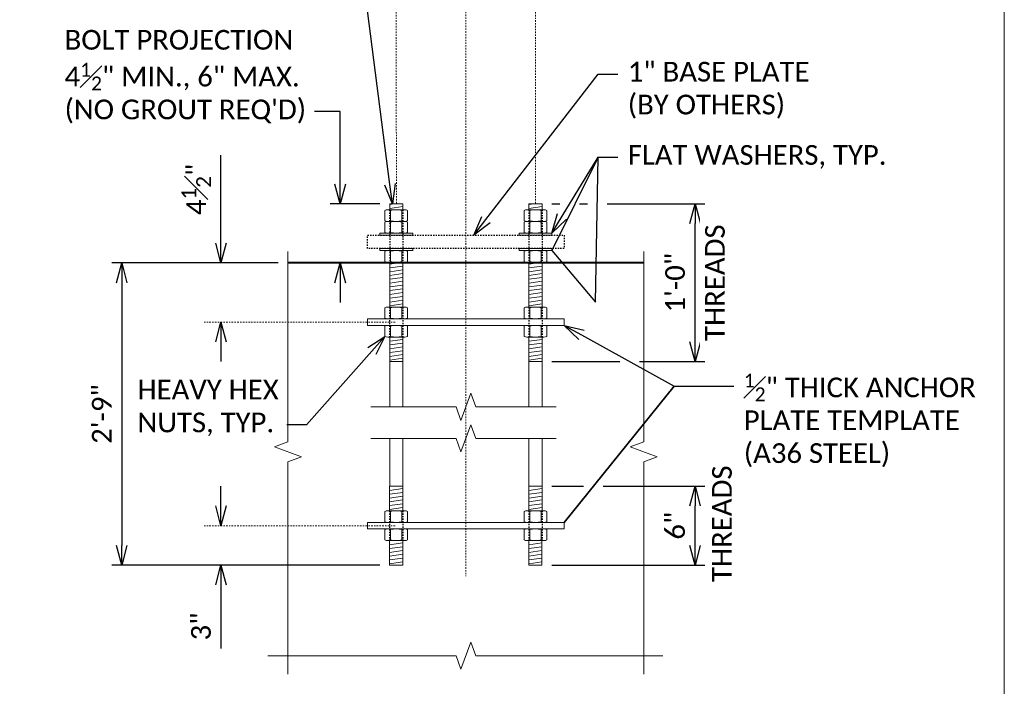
# Model space of a CAD drawing. Extents: x -1659 to 205, y -2368 to -1849.
# Tile 10 of 21: x -1112 to -1037, y -2310 to -2259. Entities that reach past the tile are written whole.
import ezdxf
from ezdxf import colors
from ezdxf.entities.mleader import LeaderData, LeaderLine
from ezdxf.enums import TextEntityAlignment as Align
from ezdxf.math import Vec2, Vec3

# ---------------------------------------------------------------- set-up
doc = ezdxf.new("R2010")
doc.units = 0
doc.header["$MEASUREMENT"] = 0
doc.linetypes.add('Wisdot2', pattern=[0.125, 0.0625, -0.0625])
doc.linetypes.add('Wisdot4', pattern=[0.28125, 0.125, -0.0625, 0.03125, -0.0625])
for name, color, linetype, lineweight in [('B_ANNO_BREAK', 7, 'Continuous', 18), ('B_ANNO_DIM', 7, 'Continuous', 18), ('B_ANNO_TEXT', 7, 'Continuous', 18), ('B_CNTR', 1, 'Wisdot4', 18), ('B_CONC_PPT', 12, 'Continuous', 40), ('B_DETAIL_HIDDEN', 7, 'Wisdot2', 25), ('B_STEEL', 92, 'Continuous', 18)]:
    doc.layers.add(name, color=color, linetype=linetype, lineweight=lineweight)
doc.layers.add('B_ANNO_NOPLOT', color=47, linetype='Continuous', lineweight=18, plot=False)
doc.styles.add('Annotative', font='calibri.ttf', dxfattribs={"height": 0.0625})
doc.styles.get("Standard").update_dxf_attribs({"font": 'calibri.ttf'})
doc.dimstyles.new('Annotative', dxfattribs={"dimscale": 0, "dimtxt": 0.0625, "dimasz": 0.0625, "dimexe": 0.03125, "dimexo": 0.03125, "dimgap": 0.03125, "dimtad": 1, "dimdec": 3, "dimzin": 3, "dimdsep": 46, "dimlunit": 4, "dimtxsty": 'Standard', "dimblk": 'OPEN30', "dimcen": 0.03125, "dimaunit": 1, "dimadec": 0, "dimazin": 3, "dimtfac": 0.75, "dimtdec": 3, "dimtofl": 0, "dimtmove": 0, "dimatfit": 3, "dimldrblk": 'OPEN30', "dimfxl": 1, "dimtfill": 1, "dimfrac": 1, "dimtolj": 1, "dimtzin": 0, "dimarcsym": 0})

# ---------------------------------------------------------------- blocks, each defined once
blk = doc.blocks.new('INS_SS42ELEC_BASE')
at = {"layer": 'B_ANNO_NOPLOT', "flags": 128}
blk.add_lwpolyline([(0, 0), (0, 252), (323.9277, 252), (323.9277, 238.8552), (378, 238.8552), (378, 40.4996), (316.5708, 40.4996), (316.5708, 0)], close=True, dxfattribs=at)
at = {"style": 'Annotative'}
blk.add_attdef('BAR4', (229.4541, 175.9924), '', height=1.5, dxfattribs=at)
at = {"layer": 'B_ANNO_DIM', "style": 'Annotative'}
for tag, p in [('BAR1', (199.7292, 233.4659)), ('BAR2', (201.4129, 169.8219)), ('BAR3', (224.5166, 169.873))]:
    blk.add_attdef(tag, p, '', height=1.5, dxfattribs=at)
at = {"layer": 'B_ANNO_TEXT', "style": 'Annotative'}
blk.add_attdef('SHTNAME', (218.73, 114.7692), '', height=1.5, dxfattribs=at)
blk = doc.blocks.new('*U601')
at = {"layer": 'B_ANNO_NOPLOT', "flags": 128}
blk.add_lwpolyline([(0, 0), (0, 252), (323.92766, 252), (323.92766, 238.85516), (378, 238.85516), (378, 40.49961), (316.57075, 40.49961), (316.57075, 0)], close=True, dxfattribs=at)
at = {"layer": 'B_ANNO_DIM', "style": 'Annotative'}
for tag, p in [('BAR13', (350.74001, 216.852)), ('BAR7', (76.98039, 199.62533)), ('BAR8', (76.9892, 193.66295)), ('BAR11', (77.00348, 166.67484)), ('BAR12', (76.97079, 162.02757)), ('BAR9', (77.07092, 141.25155)), ('BAR10', (77.03472, 137.23523)), ('BAR14', (71.2084, 88.45575))]:
    blk.add_attdef(tag, p, '', height=1.5, dxfattribs=at)
at = {"layer": 'B_ANNO_TEXT', "style": 'Annotative'}
for tag, p in [('#BR1', (229.62571, 26.61883)), ('#BR2', (229.62571, 23.77403)), ('#BR3', (229.62571, 20.92923)), ('#BR4', (229.62571, 15.23963)), ('#BR5', (229.62571, 12.39483))]:
    blk.add_attdef(tag, text='', height=1.5, dxfattribs=at).set_placement(p, align=Align.CENTER)
blk = doc.blocks.new('_Open30')
at = {"color": 0, "linetype": 'ByBlock', "lineweight": -2}
for p, q in [((-1, 0.268), (0, 0)), ((0, 0), (-1, -0.268)), ((0, 0), (-1, 0))]:
    blk.add_line(p, q, dxfattribs=at)
blk = doc.blocks.new('*D176')
at = {"layer": 'B_ANNO_DIM', "color": 0, "lineweight": -2, "transparency": 16777216}
for p, q in [((322.669, 89.769), (309.999, 89.769)), ((310.749, 88.269), (310.749, 68.269)), ((330.417, 66.769), (309.999, 66.769))]:
    blk.add_line(p, q, dxfattribs=at)
at = {"layer": 'Defpoints', "color": 0, "transparency": 16777216}
for p in [(323.419, 89.769), (310.749, 66.769), (331.167, 66.769)]:
    blk.add_point(p, dxfattribs=at)
at = {"layer": 'B_ANNO_DIM', "color": 0, "lineweight": -2, "transparency": 16777216, "xscale": 1.5, "yscale": 1.5, "zscale": 1.5}
for p, rotation in [((310.749, 89.769), 90), ((310.749, 66.769), 270)]:
    blk.add_blockref('_Open30', p, dxfattribs=dict(at, rotation=rotation))
at = {"layer": 'B_ANNO_DIM', "color": 0, "transparency": 16777216, "insert": (309.23, 78.269), "char_height": 1.5, "attachment_point": 5, "rotation": 90, "bg_fill": 3, "box_fill_scale": 1.25, "bg_fill_color": 256, "bg_fill_true_color": 13158600, "bg_fill_transparency": 0}
blk.add_mtext('\\A1;2\'-9"', dxfattribs=at)
blk = doc.blocks.new('*D171')
at = {"layer": 'B_ANNO_DIM', "color": 0, "lineweight": -2, "transparency": 16777216}
for p, q in [((318.313, 91.269), (318.313, 97.969)), ((318.313, 83.769), (318.313, 82.269))]:
    blk.add_line(p, q, dxfattribs=at)
at = {"layer": 'Defpoints', "color": 0, "transparency": 16777216}
for p in [(318.313, 89.769), (318.313, 89.769), (318.313, 85.269)]:
    blk.add_point(p, dxfattribs=at)
at = {"layer": 'B_ANNO_DIM', "color": 0, "lineweight": -2, "transparency": 16777216, "xscale": 1.5, "yscale": 1.5, "zscale": 1.5}
for p, rotation in [((318.313, 89.769), 270), ((318.313, 85.269), 90)]:
    blk.add_blockref('_Open30', p, dxfattribs=dict(at, rotation=rotation))
at = {"layer": 'B_ANNO_DIM', "color": 0, "transparency": 16777216, "insert": (316.428, 95.369), "char_height": 1.5, "attachment_point": 5, "rotation": 90, "bg_fill": 3, "box_fill_scale": 1.25, "bg_fill_color": 256, "bg_fill_true_color": 13158600, "bg_fill_transparency": 0}
blk.add_mtext('\\A1;4{\\H0.75x;\\S1#2;}"', dxfattribs=at)
blk = doc.blocks.new('*D185')
at = {"layer": 'B_ANNO_DIM', "color": 0, "lineweight": -2, "transparency": 16777216}
for p, q in [((318.313, 71.269), (318.313, 72.769)), ((318.313, 65.269), (318.313, 60.422))]:
    blk.add_line(p, q, dxfattribs=at)
at = {"layer": 'Defpoints', "color": 0, "transparency": 16777216}
for p in [(318.313, 69.769), (318.313, 66.769), (318.313, 66.769)]:
    blk.add_point(p, dxfattribs=at)
at = {"layer": 'B_ANNO_DIM', "color": 0, "lineweight": -2, "transparency": 16777216, "xscale": 1.5, "yscale": 1.5, "zscale": 1.5}
for p, rotation in [((318.313, 69.769), 270), ((318.313, 66.769), 90)]:
    blk.add_blockref('_Open30', p, dxfattribs=dict(at, rotation=rotation))
at = {"layer": 'B_ANNO_DIM', "color": 0, "transparency": 16777216, "insert": (316.795, 62.096), "char_height": 1.5, "attachment_point": 5, "rotation": 90, "bg_fill": 3, "box_fill_scale": 1.25, "bg_fill_color": 256, "bg_fill_true_color": 13158600, "bg_fill_transparency": 0}
blk.add_mtext('\\A1;3"', dxfattribs=at)
blk = doc.blocks.new('*D178')
at = {"layer": 'B_ANNO_DIM', "color": 0, "lineweight": -2, "transparency": 16777216}
for p, q in [((343.527, 72.769), (345.938, 72.769)), ((347.438, 72.769), (355.186, 72.769)), ((354.436, 68.269), (354.436, 71.269)), ((343.524, 66.769), (355.186, 66.769))]:
    blk.add_line(p, q, dxfattribs=at)
at = {"layer": 'Defpoints', "color": 0, "transparency": 16777216}
for p in [(342.777, 72.769), (354.436, 72.769), (342.774, 66.769)]:
    blk.add_point(p, dxfattribs=at)
at = {"layer": 'B_ANNO_DIM', "color": 0, "lineweight": -2, "transparency": 16777216, "xscale": 1.5, "yscale": 1.5, "zscale": 1.5}
for p, rotation in [((354.436, 72.769), 90), ((354.436, 66.769), 270)]:
    blk.add_blockref('_Open30', p, dxfattribs=dict(at, rotation=rotation))
at = {"layer": 'B_ANNO_DIM', "color": 0, "transparency": 16777216, "insert": (352.918, 69.769), "char_height": 1.5, "attachment_point": 5, "rotation": 90, "bg_fill": 3, "box_fill_scale": 1.25, "bg_fill_color": 256, "bg_fill_true_color": 13158600, "bg_fill_transparency": 0}
blk.add_mtext('\\A1;6"', dxfattribs=at)
blk = doc.blocks.new('*D168')
at = {"layer": 'B_ANNO_DIM', "color": 0, "lineweight": -2, "transparency": 16777216}
for p, q in [((343.527, 94.269), (344.136, 94.269)), ((345.636, 94.269), (346.246, 94.269)), ((347.746, 94.269), (355.189, 94.269)), ((354.439, 83.769), (354.439, 92.769)), ((343.527, 82.269), (348.698, 82.269)), ((350.198, 82.269), (355.189, 82.269))]:
    blk.add_line(p, q, dxfattribs=at)
at = {"layer": 'Defpoints', "color": 0, "transparency": 16777216}
for p in [(342.777, 94.269), (354.439, 94.269), (342.777, 82.269)]:
    blk.add_point(p, dxfattribs=at)
at = {"layer": 'B_ANNO_DIM', "color": 0, "lineweight": -2, "transparency": 16777216, "xscale": 1.5, "yscale": 1.5, "zscale": 1.5}
for p, rotation in [((354.439, 94.269), 90), ((354.439, 82.269), 270)]:
    blk.add_blockref('_Open30', p, dxfattribs=dict(at, rotation=rotation))
at = {"layer": 'B_ANNO_DIM', "color": 0, "transparency": 16777216, "insert": (352.921, 88.269), "char_height": 1.5, "attachment_point": 5, "rotation": 90, "bg_fill": 3, "box_fill_scale": 1.25, "bg_fill_color": 256, "bg_fill_true_color": 13158600, "bg_fill_transparency": 0}
blk.add_mtext('\\A1;1\'-0"', dxfattribs=at)
at = {"layer": 'B_ANNO_DIM', "color": 0, "transparency": 16777216, "insert": (355.957, 88.269), "char_height": 1.5, "attachment_point": 5, "rotation": 90, "bg_fill": 3, "box_fill_scale": 1.25, "bg_fill_color": 256, "bg_fill_true_color": 13158600, "bg_fill_transparency": 0}
blk.add_mtext('\\A1;THREADS', dxfattribs=at)
blk = doc.blocks.new('*D198')
at = {"layer": 'B_ANNO_DIM', "color": 0, "lineweight": -2, "transparency": 16777216}
for p, q in [((327.396, 95.769), (327.396, 97.269)), ((330.421, 94.269), (326.646, 94.269)), ((327.396, 88.269), (327.396, 86.769))]:
    blk.add_line(p, q, dxfattribs=at)
at = {"layer": 'Defpoints', "color": 0, "transparency": 16777216}
for p in [(331.171, 94.269), (327.396, 89.769), (327.396, 89.769)]:
    blk.add_point(p, dxfattribs=at)
at = {"layer": 'B_ANNO_DIM', "color": 0, "lineweight": -2, "transparency": 16777216, "xscale": 1.5, "yscale": 1.5, "zscale": 1.5}
for p, rotation in [((327.396, 94.269), 270), ((327.396, 89.769), 90)]:
    blk.add_blockref('_Open30', p, dxfattribs=dict(at, rotation=rotation))
blk = doc.blocks.new('_None')
blk = doc.blocks.new('*U686')
at = {"layer": 'B_ANNO_NOPLOT', "flags": 128}
blk.add_lwpolyline([(0, 0), (0, 252), (323.92766, 252), (323.92766, 238.85516), (378, 238.85516), (378, 40.49961), (316.57075, 40.49961), (316.57075, 0)], close=True, dxfattribs=at)
at = {"layer": 'B_ANNO_DIM', "style": 'Annotative'}
blk.add_attdef('DIM4', text='', height=1.5, dxfattribs=at).set_placement((141.46827, 90.05015), align=Align.CENTER)
blk.add_attdef('DIM1', text='', height=1.5, rotation=90, dxfattribs=at).set_placement((6.21318, 41.6276), align=Align.CENTER)
blk.add_attdef('BAR15', (43.35556, 22.63058), '', height=1.5, dxfattribs=at)
at = {"layer": 'B_ANNO_TEXT', "style": 'Annotative'}
for tag, p in [('#BR6', (229.57934, 29.44989)), ('BL1', (239.6809, 29.39551)), ('#BR7', (229.56319, 18.08357)), ('BL2', (239.64064, 18.05033))]:
    blk.add_attdef(tag, text='', height=1.5, dxfattribs=at).set_placement(p, align=Align.CENTER)
blk = doc.blocks.new('*U398')
at = {"layer": 'B_ANNO_NOPLOT', "flags": 128}
blk.add_lwpolyline([(0, 0), (0, 252), (323.9277, 252), (323.9277, 238.8552), (378, 238.8552), (378, 40.4996), (316.5708, 40.4996), (316.5708, 0)], close=True, dxfattribs=at)
at = {"layer": 'B_ANNO_TEXT', "style": 'Annotative'}
blk.add_attdef('SHTNAME1', (291.8198, 164.537), '', height=1.5, dxfattribs=at)
blk = doc.blocks.new('*U404')
at = {"layer": 'B_ANNO_NOPLOT', "flags": 128}
blk.add_lwpolyline([(0, 0), (0, 252), (323.9277, 252), (323.9277, 238.8552), (378, 238.8552), (378, 40.4996), (316.5708, 40.4996), (316.5708, 0)], close=True, dxfattribs=at)
at = {"layer": 'B_ANNO_TEXT', "style": 'Annotative'}
blk.add_attdef('SHTNAME2', (291.8505, 164.5483), '', height=1.5, dxfattribs=at)
blk = doc.blocks.new('*U166')
at = {"layer": 'B_STEEL'}
h = blk.add_hatch(dxfattribs=at)
h.set_pattern_fill('USER', color=256, scale=0.286, angle=8, style=0, pattern_type=0)
h.set_pattern_definition([(8, (-746.853, -2190.07746), (-0.039803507, 0.283216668), [])])
edge = h.paths.add_edge_path()
edge.add_arc((331.67052, 91.92128), 1.89989, 89.9814103, 90.0185897, ccw=False)
edge.add_line((331.67113, 93.82118), (332.17052, 93.82118))
edge.add_line((332.17052, 93.82118), (332.17052, 94.26917))
edge.add_line((332.17052, 94.26917), (331.17053, 94.26917))
edge.add_line((331.17053, 94.26917), (331.17053, 93.82118))
edge.add_line((331.17053, 93.82118), (331.6699, 93.82118))
h = blk.add_hatch(dxfattribs=at)
h.set_pattern_fill('USER', color=256, scale=0.286, angle=8, style=0, pattern_type=0)
h.set_pattern_definition([(8, (-736.24613, -2190.07746), (-0.039803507, 0.283216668), [])])
edge = h.paths.add_edge_path()
edge.add_arc((342.27739, 91.92128), 1.89989, 89.9814103, 90.0185897, ccw=False)
edge.add_line((342.27801, 93.82118), (342.77739, 93.82118))
edge.add_line((342.77739, 93.82118), (342.77739, 94.26917))
edge.add_line((342.77739, 94.26917), (341.7774, 94.26917))
edge.add_line((341.7774, 94.26917), (341.7774, 93.82118))
edge.add_line((341.7774, 93.82118), (342.27678, 93.82118))
h = blk.add_hatch(dxfattribs=at)
h.set_pattern_fill('USER', color=256, scale=0.286, angle=8, style=0, pattern_type=0)
h.set_pattern_definition([(8, (-746.85323, -2197.49297), (-0.039803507, 0.283216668), [])])
h.paths.add_polyline_path([(331.17053, 86.40618), (332.17052, 86.40618), (332.17052, 89.83017), (331.17053, 89.83017)])
h = blk.add_hatch(dxfattribs=at)
h.set_pattern_fill('USER', color=256, scale=0.286, angle=8, style=0, pattern_type=0)
h.set_pattern_definition([(8, (-736.24635, -2197.49297), (-0.039803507, 0.283216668), [])])
h.paths.add_polyline_path([(341.7774, 86.40618), (342.77739, 86.40618), (342.77739, 89.83017), (341.7774, 89.83017)])
h = blk.add_hatch(dxfattribs=at)
h.set_pattern_fill('USER', color=256, scale=0.286, angle=8, style=0, pattern_type=0)
h.set_pattern_definition([(8, (-746.85323, -2201.62997), (-0.039803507, 0.283216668), [])])
h.paths.add_polyline_path([(331.17053, 82.26917), (332.17052, 82.26917), (332.17052, 84.13217), (331.17053, 84.13217)])
h = blk.add_hatch(dxfattribs=at)
h.set_pattern_fill('USER', color=256, scale=0.286, angle=8, style=0, pattern_type=0)
h.set_pattern_definition([(8, (-736.24635, -2201.62997), (-0.039803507, 0.283216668), [])])
h.paths.add_polyline_path([(341.7774, 82.26917), (342.77739, 82.26917), (342.77739, 84.13217), (341.7774, 84.13217)])
h = blk.add_hatch(dxfattribs=at)
h.set_pattern_fill('USER', color=256, scale=0.286, angle=8, style=0, pattern_type=0)
h.set_pattern_definition([(8, (-746.8566, -2212.99297), (-0.039803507, 0.283216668), [])])
h.paths.add_polyline_path([(331.16715, 70.90618), (332.17052, 70.90618), (332.17052, 72.76917), (331.16715, 72.76917)])
h = blk.add_hatch(dxfattribs=at)
h.set_pattern_fill('USER', color=256, scale=0.286, angle=8, style=0, pattern_type=0)
h.set_pattern_definition([(8, (-736.24973, -2212.99297), (-0.039803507, 0.283216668), [])])
h.paths.add_polyline_path([(341.77402, 70.90618), (342.77739, 70.90618), (342.77739, 72.76917), (341.77402, 72.76917)])
h = blk.add_hatch(dxfattribs=at)
h.set_pattern_fill('USER', color=256, scale=0.286, angle=8, style=0, pattern_type=0)
h.set_pattern_definition([(8, (-746.8566, -2217.12997), (-0.039803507, 0.283216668), [])])
h.paths.add_polyline_path([(331.16715, 66.76917), (332.16713, 66.76917), (332.16713, 68.63217), (331.16715, 68.63217)])
h = blk.add_hatch(dxfattribs=at)
h.set_pattern_fill('USER', color=256, scale=0.286, angle=8, style=0, pattern_type=0)
h.set_pattern_definition([(8, (-736.24973, -2217.12997), (-0.039803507, 0.283216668), [])])
h.paths.add_polyline_path([(341.77402, 66.76917), (342.77401, 66.76917), (342.77401, 68.63217), (341.77402, 68.63217)])
at = {"layer": 'B_ANNO_BREAK', "flags": 128}
for points in [[(323.4187, 90.64487), (323.4187, 76.14414), (322.38775, 75.76891), (324.44965, 75.01844), (323.4187, 74.6432), (323.4187, 58.47438)], [(350.52913, 90.64487), (350.52913, 76.14414), (349.49818, 75.76891), (351.56007, 75.01844), (350.52913, 74.6432), (350.52913, 58.47438)], [(321.87475, 59.86567), (336.22345, 59.86567), (336.59868, 58.83472), (337.34915, 60.89662), (337.72438, 59.86567), (351.98044, 59.86567)]]:
    blk.add_lwpolyline(points, dxfattribs=at)
at = {"layer": 'B_ANNO_NOPLOT', "flags": 128}
blk.add_lwpolyline([(0, 0), (0, 252), (323.92766, 252), (323.92766, 238.85516), (378, 238.85516), (378, 40.49961), (316.57075, 40.49961), (316.57075, 0)], close=True, dxfattribs=at)
at = {"layer": 'B_CNTR'}
for p, q in [((336.97391, 137.59114), (336.97391, 65.92399)), ((331.6708, 120.99525), (331.67733, 94.26917)), ((342.2774, 120.99525), (342.2774, 94.26917))]:
    blk.add_line(p, q, dxfattribs=at)
at = {"layer": 'B_CONC_PPT', "flags": 128}
blk.add_lwpolyline([(350.52913, 89.76917), (323.4187, 89.76917)], dxfattribs=at)
at = {"layer": 'B_DETAIL_HIDDEN', "ltscale": 0.25}
for p, q in [((331.16715, 93.82118), (331.17053, 89.83017)), ((332.17052, 93.82118), (332.17052, 89.83017)), ((341.77402, 93.82118), (341.7774, 89.83017)), ((342.77739, 93.82118), (342.77739, 89.83017)), ((329.47396, 90.88217), (329.47396, 91.88217)), ((344.47057, 91.88217), (344.47057, 90.88217)), ((331.16715, 86.40618), (331.16715, 84.13217)), ((332.17052, 86.40618), (332.17052, 84.13217)), ((341.77402, 86.40618), (341.77402, 84.13217)), ((342.77739, 86.40618), (342.77739, 84.13217)), ((331.16715, 70.90618), (331.16715, 68.63217)), ((332.17052, 70.90618), (332.17052, 68.63217)), ((341.77402, 70.90618), (341.77402, 68.63217)), ((342.77739, 70.90618), (342.77739, 68.63217))]:
    blk.add_line(p, q, dxfattribs=at)
at = {"layer": 'B_DETAIL_HIDDEN', "ltscale": 0.5}
blk.add_line((344.47057, 90.88217), (329.47396, 90.88217), dxfattribs=at)
at = {"layer": 'B_DETAIL_HIDDEN', "ltscale": 0.5, "flags": 128}
blk.add_lwpolyline([(329.47396, 91.88217), (344.47057, 91.88217)], dxfattribs=at)
at = {"layer": 'B_STEEL'}
for p, q in [((331.02102, 93.82118), (332.32002, 93.82118)), ((341.62789, 93.82118), (342.92689, 93.82118)), ((331.23752, 92.98417), (331.23752, 93.77118)), ((332.10352, 92.98417), (332.10352, 93.77118)), ((341.84439, 92.98417), (341.84439, 93.77118)), ((342.71039, 92.98417), (342.71039, 93.77118)), ((332.32002, 92.93417), (331.02102, 92.93417)), ((331.23521, 92.09717), (331.23521, 92.88417)), ((332.10121, 92.09717), (332.10121, 92.88417)), ((342.92689, 92.93417), (341.62789, 92.93417)), ((341.84209, 92.09717), (341.84209, 92.88417)), ((342.70809, 92.09717), (342.70809, 92.88417)), ((331.23752, 90.66717), (331.23752, 89.88017)), ((332.10352, 90.66717), (332.10352, 89.88017)), ((341.84439, 90.66717), (341.84439, 89.88017)), ((342.71039, 90.66717), (342.71039, 89.88017)), ((331.02102, 89.83017), (332.32002, 89.83017)), ((341.62789, 89.83017), (342.92689, 89.83017)), ((331.02102, 86.40618), (332.32002, 86.40618)), ((331.23752, 85.56917), (331.23752, 86.35618)), ((332.10352, 85.56917), (332.10352, 86.35618)), ((341.62789, 86.40618), (342.92689, 86.40618)), ((341.84439, 85.56917), (341.84439, 86.35618)), ((342.71039, 85.56917), (342.71039, 86.35618)), ((331.23752, 84.96917), (331.23752, 84.18217)), ((332.10352, 84.96917), (332.10352, 84.18217)), ((341.84439, 84.96917), (341.84439, 84.18217)), ((342.71039, 84.96917), (342.71039, 84.18217)), ((344.47057, 85.51917), (344.47057, 85.01917)), ((331.02102, 84.13217), (332.32002, 84.13217)), ((341.62789, 84.13217), (342.92689, 84.13217)), ((332.31664, 70.90618), (331.01764, 70.90618)), ((331.23414, 70.06917), (331.23414, 70.85618)), ((332.10014, 70.06917), (332.10014, 70.85618)), ((342.92352, 70.90618), (341.62451, 70.90618)), ((341.84101, 70.06917), (341.84101, 70.85618)), ((342.70702, 70.06917), (342.70702, 70.85618)), ((344.47057, 70.01917), (344.47057, 69.51917)), ((331.23414, 69.46917), (331.23414, 68.68217)), ((332.10014, 69.46917), (332.10014, 68.68217)), ((341.84101, 69.46917), (341.84101, 68.68217)), ((342.70702, 69.46917), (342.70702, 68.68217)), ((332.31664, 68.63217), (331.01764, 68.63217)), ((342.92352, 68.63217), (341.62451, 68.63217))]:
    blk.add_line(p, q, dxfattribs=at)
at = {"layer": 'B_STEEL', "flags": 128}
for points in [[(331.6699, 93.82118, -0.00016223), (331.67113, 93.82118), (332.17052, 93.82118), (332.17052, 94.26917), (331.17053, 94.26917), (331.17053, 93.82118), (331.17053, 93.82118), (331.6699, 93.82118)], [(342.27678, 93.82118, -0.00016223), (342.27801, 93.82118), (342.77739, 93.82118), (342.77739, 94.26917), (341.7774, 94.26917), (341.7774, 93.82118), (341.7774, 93.82118), (342.27678, 93.82118)]]:
    blk.add_lwpolyline(points, format="xyb", dxfattribs=at)
for points in [[(330.80452, 92.98417), (330.80452, 93.77118)], [(332.53652, 93.77118), (332.53652, 92.98417)], [(341.41139, 92.98417), (341.41139, 93.77118)], [(343.14339, 93.77118), (343.14339, 92.98417)], [(330.80221, 92.09717), (330.80221, 92.88417)], [(332.53422, 92.88417), (332.53422, 92.09717)], [(341.40909, 92.09717), (341.40909, 92.88417)], [(343.14109, 92.88417), (343.14109, 92.09717)], [(332.92052, 91.88217), (330.42052, 91.88217), (330.42052, 92.04717), (332.92052, 92.04717), (332.92052, 91.88217)], [(343.52739, 91.88217), (341.02739, 91.88217), (341.02739, 92.04717), (343.52739, 92.04717), (343.52739, 91.88217)], [(332.92052, 90.71717), (330.42052, 90.71717), (330.42052, 90.88217), (332.92052, 90.88217), (332.92052, 90.71717)], [(343.52739, 90.71717), (341.02739, 90.71717), (341.02739, 90.88217), (343.52739, 90.88217), (343.52739, 90.71717)], [(330.80452, 90.66717), (330.80452, 89.88017)], [(332.53652, 89.88017), (332.53652, 90.66717)], [(341.41139, 90.66717), (341.41139, 89.88017)], [(343.14339, 89.88017), (343.14339, 90.66717)], [(331.17053, 86.40618), (332.17052, 86.40618), (332.17052, 89.83017), (331.17053, 89.83017), (331.17053, 86.40618)], [(341.7774, 86.40618), (342.77739, 86.40618), (342.77739, 89.83017), (341.7774, 89.83017), (341.7774, 86.40618)], [(330.80452, 85.56917), (330.80452, 86.35618)], [(332.53652, 86.35618), (332.53652, 85.56917)], [(341.41139, 85.56917), (341.41139, 86.35618)], [(343.14339, 86.35618), (343.14339, 85.56917)], [(344.47057, 85.01917), (329.47396, 85.01917), (329.47396, 85.51917)], [(329.47396, 85.51917), (344.47057, 85.51917)], [(330.80452, 84.96917), (330.80452, 84.18217)], [(332.53652, 84.18217), (332.53652, 84.96917)], [(341.41139, 84.96917), (341.41139, 84.18217)], [(343.14339, 84.18217), (343.14339, 84.96917)], [(331.17053, 82.26917), (332.17052, 82.26917), (332.17052, 84.13217), (331.17053, 84.13217), (331.17053, 82.26917)], [(341.7774, 82.26917), (342.77739, 82.26917), (342.77739, 84.13217), (341.7774, 84.13217), (341.7774, 82.26917)], [(331.17053, 78.81692), (331.17053, 82.26917), (332.17052, 82.26917), (332.17052, 78.81692)], [(341.7774, 78.81692), (341.7774, 82.26917), (342.77739, 82.26917), (342.77739, 78.81692)], [(331.17053, 72.76917), (331.17053, 76.41364)], [(332.17052, 76.41364), (332.17052, 72.76917), (331.17053, 72.76917)], [(341.7774, 72.76917), (341.7774, 76.41364)], [(342.77739, 76.41364), (342.77739, 72.76917), (341.7774, 72.76917)], [(331.16715, 70.90618), (332.17052, 70.90618), (332.17052, 72.76917), (331.16715, 72.76917), (331.16715, 70.90618)], [(341.77402, 70.90618), (342.77739, 70.90618), (342.77739, 72.76917), (341.77402, 72.76917), (341.77402, 70.90618)], [(330.80114, 70.85618), (330.80114, 70.06917)], [(332.53314, 70.06917), (332.53314, 70.85618)], [(341.40801, 70.85618), (341.40801, 70.06917)], [(343.14002, 70.06917), (343.14002, 70.85618)], [(344.47057, 69.51917), (329.47396, 69.51917), (329.47396, 70.01917)], [(329.47396, 70.01917), (344.47057, 70.01917)], [(330.80114, 68.68217), (330.80114, 69.46917)], [(332.53314, 69.46917), (332.53314, 68.68217)], [(341.40801, 68.68217), (341.40801, 69.46917)], [(343.14002, 69.46917), (343.14002, 68.68217)], [(331.16715, 66.76917), (332.16713, 66.76917), (332.16713, 68.63217), (331.16715, 68.63217), (331.16715, 66.76917)], [(341.77402, 66.76917), (342.77401, 66.76917), (342.77401, 68.63217), (341.77402, 68.63217), (341.77402, 66.76917)]]:
    blk.add_lwpolyline(points, dxfattribs=at)
at = {"layer": 'B_STEEL'}
for centre, radius, start, end in [((331.02102, 93.32745), 0.49372, 63.9914, 116.00857), ((331.67052, 91.92128), 1.89989, 76.8261, 103.17394), ((332.32002, 93.32745), 0.49372, 63.9914, 116.00857), ((341.62789, 93.32745), 0.49372, 63.9914, 116.00857), ((342.27739, 91.92128), 1.89989, 76.8261, 103.17394), ((342.92689, 93.32745), 0.49372, 63.9914, 116.00857), ((331.01871, 92.44045), 0.49372, 63.9914, 116.00857), ((331.02102, 93.4279), 0.49372, 243.9914, 296.0086), ((331.66821, 91.03428), 1.89989, 76.8261, 103.17394), ((331.67052, 94.83407), 1.89989, 256.8261, 283.1739), ((332.31771, 92.44045), 0.49372, 63.9914, 116.00857), ((332.32002, 93.4279), 0.49372, 243.9914, 296.0086), ((341.62559, 92.44045), 0.49372, 63.9914, 116.00857), ((341.62789, 93.4279), 0.49372, 243.9914, 296.0086), ((342.27509, 91.03428), 1.89989, 76.8261, 103.17394), ((342.27739, 94.83407), 1.89989, 256.8261, 283.1739), ((342.92459, 92.44045), 0.49372, 63.9914, 116.00857), ((342.92689, 93.4279), 0.49372, 243.9914, 296.0086), ((331.01871, 92.5409), 0.49372, 243.9914, 296.0086), ((331.66821, 93.94707), 1.89989, 256.8261, 283.1739), ((332.31771, 92.5409), 0.49372, 243.9914, 296.0086), ((341.62559, 92.5409), 0.49372, 243.9914, 296.0086), ((342.27509, 93.94707), 1.89989, 256.8261, 283.1739), ((342.92459, 92.5409), 0.49372, 243.9914, 296.0086), ((331.02102, 90.22345), 0.49372, 63.9914, 116.0086), ((331.67052, 88.81728), 1.89989, 76.8261, 103.1739), ((332.32002, 90.22345), 0.49372, 63.9914, 116.0086), ((341.62789, 90.22345), 0.49372, 63.9914, 116.0086), ((342.27739, 88.81728), 1.89989, 76.8261, 103.1739), ((342.92689, 90.22345), 0.49372, 63.9914, 116.0086), ((331.02102, 90.32389), 0.49372, 243.99143, 296.0086), ((331.67052, 91.73006), 1.89989, 256.82606, 283.1739), ((332.32002, 90.32389), 0.49372, 243.99143, 296.0086), ((341.62789, 90.32389), 0.49372, 243.99143, 296.0086), ((342.27739, 91.73006), 1.89989, 256.82606, 283.1739), ((342.92689, 90.32389), 0.49372, 243.99143, 296.0086), ((331.02102, 85.91245), 0.49372, 63.9914, 116.00857), ((331.67052, 84.50628), 1.89989, 76.8261, 103.17394), ((332.32002, 85.91245), 0.49372, 63.9914, 116.00857), ((341.62789, 85.91245), 0.49372, 63.9914, 116.00857), ((342.27739, 84.50628), 1.89989, 76.8261, 103.17394), ((342.92689, 85.91245), 0.49372, 63.9914, 116.00857), ((331.02102, 86.0129), 0.49372, 243.9914, 296.0086), ((331.67052, 87.41907), 1.89989, 256.8261, 283.1739), ((332.32002, 86.0129), 0.49372, 243.9914, 296.0086), ((341.62789, 86.0129), 0.49372, 243.9914, 296.0086), ((342.27739, 87.41907), 1.89989, 256.8261, 283.1739), ((342.92689, 86.0129), 0.49372, 243.9914, 296.0086), ((331.02102, 84.52545), 0.49372, 63.9914, 116.0086), ((331.67052, 83.11928), 1.89989, 76.8261, 103.1739), ((332.32002, 84.52545), 0.49372, 63.9914, 116.0086), ((341.62789, 84.52545), 0.49372, 63.9914, 116.0086), ((342.27739, 83.11928), 1.89989, 76.8261, 103.1739), ((342.92689, 84.52545), 0.49372, 63.9914, 116.0086), ((331.02102, 84.62589), 0.49372, 243.99143, 296.0086), ((331.67052, 86.03207), 1.89989, 256.82606, 283.1739), ((332.32002, 84.62589), 0.49372, 243.99143, 296.0086), ((341.62789, 84.62589), 0.49372, 243.99143, 296.0086), ((342.27739, 86.03207), 1.89989, 256.82606, 283.1739), ((342.92689, 84.62589), 0.49372, 243.99143, 296.0086), ((331.01764, 70.41245), 0.49372, 63.99143, 116.0086), ((331.66714, 69.00628), 1.89989, 76.82606, 103.1739), ((332.31664, 70.41245), 0.49372, 63.99143, 116.0086), ((341.62451, 70.41245), 0.49372, 63.99143, 116.0086), ((342.27402, 69.00628), 1.89989, 76.82606, 103.1739), ((342.92352, 70.41245), 0.49372, 63.99143, 116.0086), ((331.01764, 70.5129), 0.49372, 243.9914, 296.0086), ((331.66714, 71.91907), 1.89989, 256.8261, 283.1739), ((332.31664, 70.5129), 0.49372, 243.9914, 296.0086), ((341.62451, 70.5129), 0.49372, 243.9914, 296.0086), ((342.27402, 71.91907), 1.89989, 256.8261, 283.1739), ((342.92352, 70.5129), 0.49372, 243.9914, 296.0086), ((331.01764, 69.02545), 0.49372, 63.9914, 116.0086), ((331.66714, 67.61928), 1.89989, 76.8261, 103.1739), ((332.31664, 69.02545), 0.49372, 63.9914, 116.0086), ((341.62451, 69.02545), 0.49372, 63.9914, 116.0086), ((342.27402, 67.61928), 1.89989, 76.8261, 103.1739), ((342.92352, 69.02545), 0.49372, 63.9914, 116.0086), ((331.01764, 69.12589), 0.49372, 243.9914, 296.00857), ((331.66714, 70.53207), 1.89989, 256.8261, 283.17394), ((332.31664, 69.12589), 0.49372, 243.9914, 296.00857), ((341.62451, 69.12589), 0.49372, 243.9914, 296.00857), ((342.27402, 70.53207), 1.89989, 256.8261, 283.17394), ((342.92352, 69.12589), 0.49372, 243.9914, 296.00857)]:
    blk.add_arc(centre, radius, start, end, dxfattribs=at)
at = {"layer": 'B_ANNO_DIM', "insert": (355.73279, 47.81439), "char_height": 1.5, "width": 44.2046041, "attachment_point": 1, "rotation": 90, "style": 'Annotative'}
blk.add_mtext('\\pxqc;THREADS', dxfattribs=at)
at = {"layer": 'B_ANNO_TEXT', "style": 'Annotative'}
blk.add_attdef('AR1', (332.52293, 49.72689), '', height=1.5, dxfattribs=at)
at = {"layer": 'B_ANNO_DIM'}
ml = blk.add_multileader_mtext('Standard', dxfattribs=at)
ml.set_content('', color=256)
ml.set_leader_properties()
ml.set_arrow_properties(name='OPEN30')
ml.build(insert=Vec2(0, 0))
ml.multileader.update_dxf_attribs({"text_right_attachment_type": 3, "dogleg_length": 0.0625, "arrow_head_size": 1.5, "scale": 24})
ctx = ml.context
ctx.base_point, ctx.scale, ctx.char_height, ctx.arrow_head_size, ctx.landing_gap_size, ctx.plane_origin = Vec3(324.51308, 111.54456), 24, 1.5, 1.5, 0.75, Vec3(332.61938, 94.26917)
ctx.right_attachment = 3
notes = []
notes.append((ctx, [(0, (1, 1, 0), (327.51308, 111.54456), (-1, 0), 1.5, [(0, [(331.38355, 94.26917), (329.15233, 111.54456), (328.87193, 111.54456)], 0, [])])]))
ctx.mtext.insert, ctx.mtext.flow_direction = Vec3(325.26308, 112.29456), 5
for ctx, leaders in notes:
    for number, flags, end, landing, length, lines in leaders:
        leader = LeaderData()
        leader.index, (leader.has_last_leader_line, leader.has_dogleg_vector, leader.attachment_direction) = number, flags
        leader.last_leader_point, leader.dogleg_vector, leader.dogleg_length = Vec3(end), Vec3(landing), length
        for number, points, colour, breaks in lines:
            line = LeaderLine()
            line.index, line.vertices, line.color, line.breaks = number, Vec3.list(points), colors.encode_raw_color(colour), breaks
            leader.lines.append(line)
        ctx.leaders.append(leader)
for base, p1, p2, text, picture, middle in [((354.43902, 94.26917), (342.77739, 82.26917), (342.77739, 94.26917), '<>\\XTHREADS', '*D168', (354.43902, 88.26917)), ((310.74869, 66.76917), (323.4187, 89.76917), (331.16715, 66.76917), '2\'-9"', '*D176', (309.23023, 78.26917))]:
    dim = blk.add_linear_dim(base=base, p1=p1, p2=p2, angle=90, text=text, dimstyle='Annotative', dxfattribs=at)
    dim.commit()
    dim.dimension.update_dxf_attribs({"geometry": picture, "text_midpoint": middle})
dim = blk.add_linear_dim(base=(354.43563, 72.76917), p1=(342.77401, 66.76917), p2=(342.77739, 72.76917), angle=90, dimstyle='Annotative', dxfattribs=at)
dim.commit()
dim.dimension.update_dxf_attribs({"geometry": '*D178', "text_midpoint": (352.91775, 69.76917)})
at = {"layer": 'B_ANNO_BREAK', "flags": 128}
for points in [[(329.74469, 78.81692), (336.22345, 78.81692), (336.59868, 77.78597), (337.34915, 79.84787), (337.72438, 78.81692), (343.85602, 78.81692)], [(329.74469, 76.41364), (336.22345, 76.41364), (336.59868, 75.38269), (337.34915, 77.44459), (337.72438, 76.41364), (343.85602, 76.41364)]]:
    blk.add_lwpolyline(points, dxfattribs=at)
at = {"layer": 'B_ANNO_DIM'}
for base, p1, p2, angle, picture, middle in [((318.31298, 89.76917), (318.31298, 85.26917), (318.31298, 89.76917), 270, '*D171', (316.4276, 95.36908)), ((318.31298, 66.76927), (318.31298, 69.76917), (318.31298, 66.76927), 90, '*D185', (316.79452, 62.09561))]:
    dim = blk.add_linear_dim(base=base, p1=p1, p2=p2, angle=angle, dimstyle='Annotative', override={"dimdec": 4}, dxfattribs=at)
    dim.commit()
    dim.dimension.update_dxf_attribs({"geometry": picture, "text_midpoint": middle})
dim = blk.add_linear_dim(base=(327.39636, 89.76917), p1=(331.17053, 94.26917), p2=(327.39636, 89.76917), angle=90, text=' ', dimstyle='Annotative', dxfattribs=at)
dim.commit()
dim.dimension.update_dxf_attribs({"geometry": '*D198', "text_midpoint": (327.39636, 92.01917)})
ml = blk.add_multileader_mtext('Standard', dxfattribs=at)
ml.set_content('\\A1;1" BASE PLATE\\P(BY OTHERS)', color=256)
ml.set_leader_properties()
ml.set_arrow_properties(name='OPEN30')
ml.build(insert=Vec2(0, 0))
ml.multileader.update_dxf_attribs({"text_right_attachment_type": 3, "dogleg_length": 0.0625, "arrow_head_size": 1.5, "scale": 24})
ctx = ml.context
ctx.base_point, ctx.scale, ctx.char_height, ctx.arrow_head_size, ctx.landing_gap_size, ctx.plane_origin = Vec3(348.56151, 104.13298), 24, 1.5, 1.5, 0.75, Vec3(343.72396, 99.09434)
ctx.right_attachment = 3
notes = []
notes.append((ctx, [(0, (1, 1, 0), (347.06151, 104.13298), (1, 0), 1.5, [(0, [(337.57885, 91.88217), (347.06151, 104.13298), (347.06151, 104.13298)], 0, [])])]))
ctx.mtext.insert, ctx.mtext.flow_direction = Vec3(349.31151, 105.08202), 5
ml = blk.add_multileader_mtext('Standard', dxfattribs=at)
ml.set_content('\\A1;FLAT WASHERS, TYP.', color=256)
ml.set_leader_properties()
ml.set_arrow_properties(name='OPEN30')
ml.build(insert=Vec2(0, 0))
ml.multileader.update_dxf_attribs({"text_right_attachment_type": 3, "dogleg_length": 0.0625, "arrow_head_size": 1.5, "scale": 24})
ctx = ml.context
ctx.base_point, ctx.scale, ctx.char_height, ctx.arrow_head_size, ctx.landing_gap_size, ctx.plane_origin = Vec3(348.56151, 97.82792), 24, 1.5, 1.5, 0.75, Vec3(343.72396, 92.78928)
ctx.right_attachment = 3
notes.append((ctx, [(0, (1, 1, 0), (347.06151, 97.82792), (1, 0), 1.5, [(1, [(343.52739, 92.04717), (347.06151, 97.82792), (347.06151, 97.82792), (343.52739, 90.71717), (346.85823, 86.785), (347.06151, 97.82792)], 0, [])])]))
ctx.mtext.insert, ctx.mtext.flow_direction = Vec3(349.31151, 98.74523), 5
ml = blk.add_multileader_mtext('Standard', dxfattribs=at)
ml.set_content('\\A1;{\\H0.7x;\\S1#2;}" THICK ANCHOR\\PPLATE TEMPLATE\\P(A36 STEEL)', color=256)
ml.set_leader_properties()
ml.set_arrow_properties(name='OPEN30')
ml.build(insert=Vec2(0, 0))
ml.multileader.update_dxf_attribs({"text_right_attachment_type": 3, "dogleg_length": 0.0625, "arrow_head_size": 1.5, "scale": 24})
ctx = ml.context
ctx.base_point, ctx.scale, ctx.char_height, ctx.arrow_head_size, ctx.landing_gap_size, ctx.plane_origin = Vec3(357.4036, 80.39659), 24, 1.5, 1.5, 0.75, Vec3(352.85615, 75.35794)
ctx.right_attachment = 3
notes.append((ctx, [(0, (1, 1, 0), (352.83667, 80.39659), (1, 0), 4.56693, [(1, [(344.47057, 85.01917), (352.83667, 80.39659), (352.83667, 80.39659), (344.47057, 70.01917), (352.83667, 80.39659)], 0, [])])]))
ctx.mtext.insert, ctx.mtext.flow_direction = Vec3(358.1536, 81.34563), 5
for ctx, leaders in notes:
    for number, flags, end, landing, length, lines in leaders:
        leader = LeaderData()
        leader.index, (leader.has_last_leader_line, leader.has_dogleg_vector, leader.attachment_direction) = number, flags
        leader.last_leader_point, leader.dogleg_vector, leader.dogleg_length = Vec3(end), Vec3(landing), length
        for number, points, colour, breaks in lines:
            line = LeaderLine()
            line.index, line.vertices, line.color, line.breaks = number, Vec3.list(points), colors.encode_raw_color(colour), breaks
            leader.lines.append(line)
        ctx.leaders.append(leader)
at = {"layer": 'B_CNTR'}
for p, q in [((331.57638, 85.26917), (317.04644, 85.26917)), ((331.57638, 69.76917), (317.04644, 69.76917))]:
    blk.add_line(p, q, dxfattribs=at)
at = {"layer": 'B_ANNO_DIM'}
ml = blk.add_multileader_mtext('Standard', dxfattribs=at)
ml.set_content('\\A1;BOLT PROJECTION\\P4{\\H0.7x;\\S1#2;}" MIN., 6" MAX.\\P(NO GROUT REQ\'D)', color=256)
ml.set_leader_properties()
ml.set_arrow_properties(name='NONE')
ml.build(insert=Vec2(0, 0))
ml.multileader.update_dxf_attribs({"text_right_attachment_type": 3, "dogleg_length": 0.0625, "arrow_head_size": 1.5, "scale": 24})
ctx = ml.context
ctx.base_point, ctx.scale, ctx.char_height, ctx.arrow_head_size, ctx.landing_gap_size, ctx.plane_origin = Vec3(305.64982, 106.56141), 24, 1.5, 1.5, 0.75, Vec3(328.11969, 90.54775)
ctx.right_attachment = 3
notes = []
notes.append((ctx, [(0, (1, 1, 0), (326.94175, 101.29618), (-1, 0), 1.5, [(0, [(327.39636, 94.26917), (327.39636, 101.29618), (326.94175, 101.29618)], 0, [])])]))
ctx.mtext.insert, ctx.mtext.flow_direction = Vec3(306.39982, 107.51045), 5
ml = blk.add_multileader_mtext('Standard', dxfattribs=at)
ml.set_content('HEAVY HEX\\PNUTS, TYP.', color=256)
ml.set_leader_properties()
ml.set_arrow_properties(name='OPEN30')
ml.build(insert=Vec2(0, 0))
ml.multileader.update_dxf_attribs({"text_right_attachment_type": 3, "dogleg_length": 0.0625, "arrow_head_size": 1.5, "scale": 24})
ctx = ml.context
ctx.base_point, ctx.scale, ctx.char_height, ctx.arrow_head_size, ctx.landing_gap_size, ctx.plane_origin = Vec3(311.2058, 79.96305), 24, 1.5, 1.5, 0.75, Vec3(332.27979, 87.07355)
ctx.right_attachment = 3
notes.append((ctx, [(0, (1, 1, 0), (324.82349, 77.44805), (-1, 0), 1.5, [(0, [(330.80452, 84.18217), (324.82349, 77.44805), (324.82349, 77.44805)], 0, [])])]))
ctx.mtext.insert, ctx.mtext.flow_direction = Vec3(311.9558, 80.88035), 5
for ctx, leaders in notes:
    for number, flags, end, landing, length, lines in leaders:
        leader = LeaderData()
        leader.index, (leader.has_last_leader_line, leader.has_dogleg_vector, leader.attachment_direction) = number, flags
        leader.last_leader_point, leader.dogleg_vector, leader.dogleg_length = Vec3(end), Vec3(landing), length
        for number, points, colour, breaks in lines:
            line = LeaderLine()
            line.index, line.vertices, line.color, line.breaks = number, Vec3.list(points), colors.encode_raw_color(colour), breaks
            leader.lines.append(line)
        ctx.leaders.append(leader)

msp = doc.modelspace()

# ---------------------------------------------------------------- block references
msp.add_blockref('INS_SS42ELEC_BASE', (-1414.998, -2367.75))

# ---------------------------------------------------------------- next in the draw order: block references
msp.add_blockref('*U601', (-1414.998, -2367.75))

# ---------------------------------------------------------------- next in the draw order: block references
msp.add_blockref('*U166', (-1414.998, -2367.75))

# ---------------------------------------------------------------- next in the draw order: block references
msp.add_blockref('*U686', (-1414.998, -2367.75))

# ---------------------------------------------------------------- next in the draw order: block references
msp.add_blockref('*U398', (-1414.998, -2367.75))

# ---------------------------------------------------------------- next in the draw order: block references
msp.add_blockref('*U404', (-1414.998, -2367.75))

doc.saveas('drawing.dxf')
